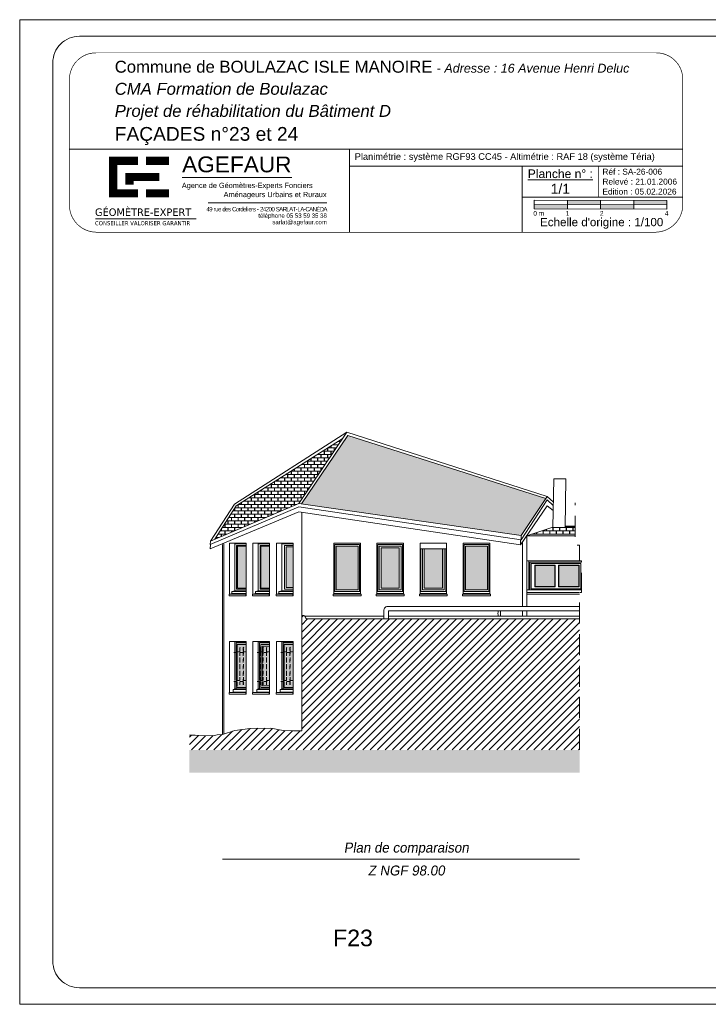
# Model space of a CAD drawing. Extents: x 1304067 to 1304684, y 94 to 123.
# Tile 54 of 57: x 1304598 to 1304619, y 94 to 123. Entities that reach past the tile are written whole.
import ezdxf
from ezdxf.enums import TextEntityAlignment as Align

# ---------------------------------------------------------------- set-up
doc = ezdxf.new("R2010")
doc.units = 0
doc.header["$LTSCALE"] = 0.1
doc.linetypes.add('CACHE', pattern=[9.525, 6.35, -3.175])
doc.linetypes.add('Grille', pattern=[0.4, 0.2, -0.2])
doc.layers.get('0').update_dxf_attribs({"lineweight": 9})
for name, color, linetype, lineweight in [('0_Cadre', 7, 'Continuous', 9), ('_Alti', 115, 'Continuous', 9), ('_Fenêtres', 39, 'Continuous', 9), ('_Fenêtres_Habillage', 7, 'Continuous', 9), ('_Gouttière', 157, 'Continuous', 9), ('_TN', 37, 'Continuous', 9), ('_Toiture', 250, 'Continuous', 9), ('Bâti_Hachure', 254, 'Continuous', 9), ('Bâti_Ligne', 7, 'Continuous', 9), ('Garde-corps', 251, 'Grille', 9)]:
    doc.layers.add(name, color=color, linetype=linetype, lineweight=lineweight)
doc.layers.add('_Toiture_Habillage', color=7, linetype='Continuous', lineweight=9, true_color=0xa84e24)
doc.styles.add('ARIAL', font='arial.ttf')
doc.styles.add('Arial Narrow', font='ARIALN.TTF')
doc.styles.add('ECRITURE2', font='BKANT.TTF', dxfattribs={"width": 1.001, "oblique": 18})
doc.styles.get("Standard").update_dxf_attribs({"font": 'arial.ttf'})
doc.styles.add('TAHOMA', font='tahoma.ttf')
doc.styles.add('tnr', font='times.ttf')
pattern_1 = [(90, (0, 0), (-0.2, 0.2), [0.1, -0.1]), (90, (0.008, 0), (-0.2, 0.2), [0.1, -0.1]), (0, (0, 0.1), (0.2, 0.2), [0.096, -0.104]), (0, (0.104, 0.1), (0.2, 0.2), [0.096, -0.104]), (90, (0.096, 0.1), (-0.2, 0.2), [0.1, -0.1]), (90, (0.104, 0.1), (-0.2, 0.2), [0.1, -0.1]), (0, (0.008, 0), (0.2, 0.2), [0.192, -0.008])]

# ---------------------------------------------------------------- blocks, each defined once
blk = doc.blocks.new('A$C2D5F2088')
at = {"layer": '0_Cadre', "true_color": 0xff001a}
for points in [[(10, -2.63), (10, -1.32), (0, -1.31), (0, -2.62)], [(10, 0), (10, -1.32), (20, -1.32), (20, -0.01)], [(20, -1.32), (20, -2.63), (30, -2.64), (30, -1.33)], [(40, -1.33), (40, -0.02), (30, -0.01), (30, -1.33)]]:
    blk.add_hatch(color=1, dxfattribs=at).paths.add_polyline_path(points)
at = {"color": 250, "true_color": 0x3d3d40}
for p, q in [((0, -2.62), (0, 0)), ((0, 0), (40, -0.02)), ((0, -2.62), (0, 0)), ((40, -2.64), (40, -0.02))]:
    blk.add_line(p, q, dxfattribs=at)
at = {"color": 250, "true_color": 0x3d3d40, "flags": 128}
for points in [[(0, -1.31), (40, -1.33)], [(0, -2.62), (40, -2.64)], [(10, 0), (10, -2.63)], [(20, -0.01), (20, -2.63)], [(30, -0.01), (30, -2.64)]]:
    blk.add_lwpolyline(points, dxfattribs=at)
at = {"insert": (-0.3, -3.24), "char_height": 1.4, "width": 41.289, "attachment_point": 1, "style": 'ARIAL'}
blk.add_mtext('0 m            1                 2                                  4', dxfattribs=at)
blk = doc.blocks.new('A$C0C1B66A4')
at = {"color": 250, "true_color": 0x3d3d40, "const_width": 2.7, "flags": 128}
for points in [[(20.97, 31.92), (20.97, 18.56)], [(29.16, 30.69), (19.63, 30.69)], [(25.02, 25.3), (36.27, 25.3)], [(26.37, 26.65), (26.37, 22.78)], [(19.63, 19.91), (29.16, 19.91)]]:
    blk.add_lwpolyline(points, dxfattribs=at)
at = {"color": 1, "true_color": 0xff001a, "const_width": 2.7, "flags": 128}
for points in [[(31.85, 30.69), (39.39, 30.69)], [(39.39, 19.91), (31.85, 19.91)]]:
    blk.add_lwpolyline(points, dxfattribs=at)
blk = doc.blocks.new('A$C78F97383')
at = {"layer": '0_Cadre', "flags": 128}
for points in [[(43.74, 25.16), (80.02, 25.16)], [(15.08, 11.44), (48.38, 11.44)]]:
    blk.add_lwpolyline(points, dxfattribs=at)
at = {"layer": '0_Cadre', "color": 1, "true_color": 0xff001a, "flags": 128}
blk.add_lwpolyline([(52.41, 16.74), (91.59, 16.74)], dxfattribs=at)
at = {"layer": '0_Cadre'}
blk.add_blockref('A$C0C1B66A4', (0, 0), dxfattribs=at)
at = {"layer": '0_Cadre', "color": 1, "true_color": 0xff001a, "style": 'Arial Narrow', "width": 1.25}
blk.add_text('AGEFAUR', height=5.225, rotation=359.972, dxfattribs=at).set_placement((43.75, 26.89))
at = {"layer": '0_Cadre', "color": 7, "style": 'TAHOMA', "width": 1.1}
for s, height, p in [('GÉOMÈTRE-EXPERT', 2.4898, (14.96, 12.45)), ('CONSEILLER VALORISER GARANTIR', 1.368, (14.96, 9.37))]:
    blk.add_text(s, height=height, dxfattribs=at).set_placement(p)
at = {"layer": '0_Cadre', "color": 7, "insert": (93.18, 23.41), "char_height": 1.7358, "width": 49.5204, "attachment_point": 3, "line_spacing_factor": 1.036967, "style": 'tnr'}
blk.add_mtext('\\pxql;{\\fArial|b0|i0|c0|p34;Agence de Géomètres-Experts Fonciers \\P\\pqc,t24;\\H1.0024x;                  Aménageurs Urbains et Ruraux}', dxfattribs=at)
at = {"layer": '0_Cadre', "color": 250, "true_color": 0x3d3d40, "insert": (91.59, 15.4), "char_height": 1.43, "width": 44.9209, "attachment_point": 3, "line_spacing_factor": 0.896, "style": 'ARIAL'}
blk.add_mtext('\\pxqr;{\\T0.81;49 rue des Cordeliers - 24200 SARLAT-LA-CANÉDA\\P}téléphone 05 53 59 35 38\\Psarlat@agefaur.com', dxfattribs=at)

msp = doc.modelspace()

# ---------------------------------------------------------------- hatches: boundary and pattern name
at = {"layer": '_Fenêtres_Habillage'}
h = msp.add_hatch(color=155, dxfattribs=at)
h.dxf.hatch_style = 1
h.set_gradient(color1=(76, 114, 153), name='CYLINDER')
h.paths.add_polyline_path([(1304604.644, 107.439), (1304604.382, 107.439), (1304604.382, 106.169), (1304604.644, 106.169)])
h = msp.add_hatch(color=155, dxfattribs=at)
h.dxf.hatch_style = 1
h.set_gradient(color1=(76, 114, 153), name='CYLINDER')
h.paths.add_polyline_path([(1304605.353, 107.439), (1304605.091, 107.439), (1304605.091, 106.169), (1304605.353, 106.169)])
h = msp.add_hatch(color=155, dxfattribs=at)
h.dxf.hatch_style = 1
h.set_gradient(color1=(76, 114, 153), name='CYLINDER')
h.paths.add_polyline_path([(1304606.062, 107.416), (1304605.848, 107.416), (1304605.848, 106.192), (1304606.062, 106.192)])
h = msp.add_hatch(color=155, dxfattribs=at)
h.dxf.hatch_style = 1
h.set_gradient(color1=(76, 114, 153), name='CYLINDER')
h.paths.add_polyline_path([(1304608.022, 107.443), (1304607.36, 107.443), (1304607.36, 106.117), (1304608.022, 106.117)])
h = msp.add_hatch(color=155, dxfattribs=at)
h.dxf.hatch_style = 1
h.set_gradient(color1=(76, 114, 153), name='CYLINDER')
h.paths.add_polyline_path([(1304609.265, 107.387), (1304608.717, 107.387), (1304608.717, 106.174), (1304609.265, 106.174)])
h = msp.add_hatch(color=155, dxfattribs=at)
h.dxf.hatch_style = 1
h.set_gradient(color1=(76, 114, 153), name='CYLINDER')
h.paths.add_polyline_path([(1304610.565, 107.361), (1304610.017, 107.361), (1304610.017, 106.174), (1304610.565, 106.174)])
h = msp.add_hatch(color=155, dxfattribs=at)
h.dxf.hatch_style = 1
h.set_gradient(color1=(76, 114, 153), name='CYLINDER')
h.paths.add_polyline_path([(1304613.96, 106.851), (1304613.361, 106.851), (1304613.361, 106.224), (1304613.96, 106.224)])
h.paths.add_polyline_path([(1304614.679, 106.851), (1304614.078, 106.851), (1304614.078, 106.224), (1304614.679, 106.224)])
h.paths.add_polyline_path([(1304611.922, 107.443), (1304611.26, 107.443), (1304611.26, 106.117), (1304611.922, 106.117)])
h = msp.add_hatch(color=155, dxfattribs=at)
h.dxf.hatch_style = 1
h.set_gradient(color1=(76, 114, 153), name='CYLINDER')
h.paths.add_polyline_path([(1304604.45, 104.371), (1304604.488, 104.412), (1304604.488, 104.402), (1304604.457, 104.368), (1304604.457, 104.256), (1304604.554, 104.256), (1304604.554, 104.371), (1304604.592, 104.412), (1304604.592, 104.402), (1304604.561, 104.368), (1304604.561, 104.256), (1304604.644, 104.256), (1304604.644, 104.472), (1304604.376, 104.472), (1304604.376, 104.396), (1304604.391, 104.412), (1304604.391, 104.403), (1304604.376, 104.386), (1304604.376, 104.256), (1304604.45, 104.256)])
h.paths.add_polyline_path([(1304604.45, 104.227), (1304604.376, 104.227), (1304604.376, 103.383), (1304604.45, 103.383)])
h.paths.add_polyline_path([(1304604.554, 104.227), (1304604.457, 104.227), (1304604.457, 103.383), (1304604.554, 103.383)])
h.paths.add_polyline_path([(1304604.644, 104.227), (1304604.561, 104.227), (1304604.561, 103.383), (1304604.644, 103.383)])
h.paths.add_polyline_path([(1304604.45, 103.354), (1304604.376, 103.354), (1304604.376, 103.224), (1304604.378, 103.222), (1304604.378, 103.211), (1304604.376, 103.211), (1304604.376, 103.178), (1304604.644, 103.178), (1304604.644, 103.354), (1304604.561, 103.354), (1304604.561, 103.246), (1304604.579, 103.221), (1304604.579, 103.21), (1304604.554, 103.243), (1304604.554, 103.354), (1304604.457, 103.354), (1304604.457, 103.246), (1304604.474, 103.221), (1304604.474, 103.21), (1304604.45, 103.243)])
h = msp.add_hatch(color=155, dxfattribs=at)
h.dxf.hatch_style = 1
h.set_gradient(color1=(76, 114, 153), name='CYLINDER')
h.paths.add_polyline_path([(1304605.255, 104.371), (1304605.293, 104.412), (1304605.293, 104.402), (1304605.261, 104.368), (1304605.261, 104.256), (1304605.353, 104.256), (1304605.353, 104.421), (1304605.13, 104.421), (1304605.13, 104.256), (1304605.15, 104.256), (1304605.15, 104.371), (1304605.189, 104.412), (1304605.189, 104.402), (1304605.157, 104.368), (1304605.157, 104.256), (1304605.255, 104.256)])
h.paths.add_polyline_path([(1304605.255, 103.354), (1304605.157, 103.354), (1304605.157, 103.246), (1304605.174, 103.223), (1304605.27, 103.223), (1304605.255, 103.243)])
h.paths.add_polyline_path([(1304605.255, 104.227), (1304605.157, 104.227), (1304605.157, 103.383), (1304605.255, 103.383)])
h.paths.add_polyline_path([(1304605.353, 104.227), (1304605.261, 104.227), (1304605.261, 103.383), (1304605.353, 103.383)])
h.paths.add_polyline_path([(1304605.353, 103.354), (1304605.261, 103.354), (1304605.261, 103.246), (1304605.278, 103.223), (1304605.353, 103.223)])
h.paths.add_polyline_path([(1304605.15, 103.354), (1304605.13, 103.354), (1304605.13, 103.223), (1304605.165, 103.223), (1304605.15, 103.243)])
h.paths.add_polyline_path([(1304605.15, 104.227), (1304605.13, 104.227), (1304605.13, 103.383), (1304605.15, 103.383)])
h = msp.add_hatch(color=155, dxfattribs=at)
h.dxf.hatch_style = 1
h.set_gradient(color1=(76, 114, 153), name='CYLINDER')
h.paths.add_polyline_path([(1304605.964, 104.371), (1304606.002, 104.412), (1304606.002, 104.402), (1304605.97, 104.368), (1304605.97, 104.256), (1304606.062, 104.256), (1304606.062, 104.472), (1304605.794, 104.472), (1304605.794, 104.402), (1304605.803, 104.412), (1304605.803, 104.403), (1304605.794, 104.393), (1304605.794, 104.256), (1304605.86, 104.256), (1304605.86, 104.371), (1304605.898, 104.412), (1304605.898, 104.402), (1304605.866, 104.368), (1304605.866, 104.256), (1304605.964, 104.256)])
h.paths.add_polyline_path([(1304605.964, 104.227), (1304605.866, 104.227), (1304605.866, 103.383), (1304605.964, 103.383)])
h.paths.add_polyline_path([(1304605.964, 103.354), (1304605.866, 103.354), (1304605.866, 103.246), (1304605.884, 103.221), (1304605.884, 103.21), (1304605.86, 103.243), (1304605.86, 103.354), (1304605.794, 103.354), (1304605.794, 103.178), (1304606.062, 103.178), (1304606.062, 103.354), (1304605.97, 103.354), (1304605.97, 103.246), (1304605.988, 103.221), (1304605.988, 103.21), (1304605.964, 103.243)])
h.paths.add_polyline_path([(1304605.86, 104.227), (1304605.794, 104.227), (1304605.794, 103.383), (1304605.86, 103.383)])
h.paths.add_polyline_path([(1304606.062, 104.227), (1304605.97, 104.227), (1304605.97, 103.383), (1304606.062, 103.383)])
at = {"layer": '_TN'}
h = msp.add_hatch(dxfattribs=at)
h.set_pattern_fill('G_GEOLOG_2', color=256, scale=0.5)
h.set_pattern_definition([(0, (0, 0), (0.5, 0.5), [0.125, -0.375]), (0, (0, 0.05), (0.5, 0.5), [0.125, -0.375]), (90, (0.3, 0.1), (-0.5, 0.5), [0.125, -0.375]), (90, (0.35, 0.1), (-0.5, 0.5), [0.125, -0.375]), (45, (0.375, 0.05), (6e-17, 0.50000000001), [0.125, -0.582106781]), (45, (0.41, 0.015), (6e-17, 0.50000000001), [0.125, -0.582106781]), (135, (0.25, 0.275), (-0.50000000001, 6e-17), [0.125, -0.582106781]), (135, (0.285, 0.31), (-0.50000000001, 6e-17), [0.125, -0.582106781]), (26.5650512, (0.375, 0.275), (0.5, 2e-10), [0.125, -0.9930339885]), (26.5650512, (0.395, 0.23), (0.5, 2e-10), [0.125, -0.9930339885]), (26.5650512, (0.175, 0.475), (0.5, 2e-10), [0.125, -0.9930339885]), (26.5650512, (0.195, 0.43), (0.5, 2e-10), [0.125, -0.9930339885]), (63.43494882, (0.125, 0.125), (2.5e-11, 0.5), [0.125, -0.9930339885]), (63.43494882, (0.17, 0.1), (2.5e-11, 0.5), [0.125, -0.9930339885]), (63.43494882, (0.07, 0.3), (2.5e-11, 0.5), [0.125, -0.9930339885]), (63.43494882, (0.025, 0.325), (2.5e-11, 0.5), [0.125, -0.9930339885]), (116.5650512, (0.445, 0.345), (-2e-10, 0.5), [0.125, -0.9930339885]), (116.5650512, (0.4, 0.325), (-2e-10, 0.5), [0.125, -0.9930339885]), (153.43494882, (0.075, 0.125), (-0.5, 2.5e-11), [0.125, -0.9930339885]), (153.43494882, (0.095, 0.17), (-0.5, 2.5e-11), [0.125, -0.9930339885])])
h.paths.add_polyline_path([(1304614.702, 101.294), (1304602.936, 101.294), (1304602.936, 100.611), (1304614.702, 100.611)])
at = {"layer": '_Toiture_Habillage'}
h = msp.add_hatch(dxfattribs=at)
h.set_pattern_fill('G_TUILE_6', color=256, scale=0.2)
h.set_pattern_definition(pattern_1)
h.paths.add_polyline_path([(1304607.54, 110.674), (1304604.348, 108.651), (1304603.698, 107.646), (1304606.232, 108.724)])
h = msp.add_hatch(dxfattribs=at)
h.set_pattern_fill('G_TUILE_6', color=256, scale=0.2)
h.set_pattern_definition(pattern_1)
h.paths.add_polyline_path([(1304607.708, 110.773), (1304606.315, 108.712), (1304612.937, 107.759), (1304613.684, 108.873)])
h = msp.add_hatch(dxfattribs=at)
h.set_pattern_fill('G_TUILE_6', color=256, scale=0.2)
h.set_pattern_definition(pattern_1)
h.paths.add_polyline_path([(1304614.567, 108.013), (1304614.262, 108.013), (1304614.262, 107.998), (1304613.898, 107.998), (1304613.898, 108.009), (1304613.248, 107.796), (1304614.567, 107.796)])
at = {"layer": 'Bâti_Hachure'}
h = msp.add_hatch(dxfattribs=at)
h.set_pattern_fill('ANSI31', color=256, scale=0.05)
h.set_pattern_definition([(45, (1304606.32434, 1e-13), (-0.1122532, 0.1122532), [])])
edge = h.paths.add_edge_path()
edge.add_line((1304614.702, 105.244), (1304608.938, 105.244))
edge.add_line((1304608.938, 105.244), (1304608.789, 105.244))
edge.add_line((1304608.789, 105.244), (1304606.464, 105.244))
edge.add_arc((1304606.154, 105.093), 0.346, 26.0335, 47.0874)
edge.add_line((1304606.389, 105.346), (1304606.325, 105.346))
edge.add_line((1304606.325, 105.346), (1304606.325, 101.873))
edge.add_line((1304606.325, 101.873), (1304606.077, 101.868))
edge.add_line((1304606.077, 101.868), (1304605.757, 101.878))
edge.add_line((1304605.757, 101.878), (1304605.385, 101.946))
edge.add_line((1304605.385, 101.946), (1304604.764, 101.944))
edge.add_line((1304604.764, 101.944), (1304604.301, 101.88))
edge.add_line((1304604.301, 101.88), (1304603.929, 101.756))
edge.add_line((1304603.929, 101.756), (1304603.769, 101.75))
edge.add_line((1304603.769, 101.75), (1304603.694, 101.728))
edge.add_line((1304603.694, 101.728), (1304603.419, 101.716))
edge.add_line((1304603.419, 101.716), (1304603.106, 101.74))
edge.add_line((1304603.106, 101.74), (1304602.936, 101.74))
edge.add_line((1304602.936, 101.74), (1304602.936, 101.294))
edge.add_line((1304602.936, 101.294), (1304614.702, 101.294))
edge.add_line((1304614.702, 101.294), (1304614.702, 105.244))

# ---------------------------------------------------------------- linework, layer by layer
at = {"layer": '0_Cadre'}
for p, q in [((1304617.815, 119.419), (1304599.315, 119.419)), ((1304617.815, 118.905), (1304607.764, 118.905)), ((1304612.965, 116.91), (1304612.965, 118.905)), ((1304617.815, 117.962), (1304612.965, 117.962))]:
    msp.add_line(p, q, dxfattribs=at)
msp.add_lwpolyline([(1304597.815, 123.32), (1304639.815, 123.32), (1304639.815, 93.62), (1304597.815, 93.62)], close=True, dxfattribs=at)
msp.add_lwpolyline([(1304599.615, 94.12), (1304638.515, 94.12, 0.414214), (1304639.315, 94.92), (1304639.315, 122.02, 0.414214), (1304638.515, 122.82), (1304599.615, 122.82, 0.414214), (1304598.815, 122.02), (1304598.815, 94.92, 0.414214)], format="xyb", close=True, dxfattribs=at)
at = {"layer": '0_Cadre', "const_width": 0.02, "flags": 128}
msp.add_lwpolyline([(1304600.115, 116.91, -0.405457), (1304599.315, 117.72), (1304599.315, 121.52, -0.414214), (1304600.115, 122.32), (1304617.015, 122.32, -0.414214), (1304617.815, 121.52), (1304617.815, 117.72, -0.396754), (1304617.005, 116.91)], format="xyb", close=True, dxfattribs=at)
at = {"layer": '0_Cadre', "flags": 128}
msp.add_lwpolyline([(1304607.764, 119.419), (1304607.764, 116.91)], dxfattribs=at)
at = {"layer": '0_Cadre', "const_width": 0.02, "flags": 128}
msp.add_lwpolyline([(1304615.277, 117.962), (1304615.277, 118.905)], dxfattribs=at)
at = {"layer": '_Alti'}
msp.add_line((1304603.929, 98), (1304614.702, 98), dxfattribs=at)
at = {"layer": '_Fenêtres', "elevation": 0, "flags": 128}
for points in [[(1304604.3, 107.528), (1304604.3, 106.089)], [(1304605.009, 107.528), (1304605.009, 106.089)], [(1304605.719, 107.528), (1304605.719, 106.089)], [(1304604.644, 107.509), (1304604.3, 107.509)], [(1304604.644, 106.144), (1304604.356, 106.144), (1304604.356, 107.464), (1304604.644, 107.464)], [(1304604.644, 106.169), (1304604.382, 106.169), (1304604.382, 107.439), (1304604.644, 107.439)], [(1304605.353, 107.509), (1304605.009, 107.509)], [(1304605.353, 106.144), (1304605.066, 106.144), (1304605.066, 107.464), (1304605.353, 107.464)], [(1304605.353, 106.169), (1304605.091, 106.169), (1304605.091, 107.439), (1304605.353, 107.439)], [(1304606.062, 107.509), (1304605.719, 107.509)], [(1304606.062, 107.464), (1304605.8, 107.464), (1304605.8, 106.144), (1304606.062, 106.144)], [(1304606.062, 107.416), (1304605.848, 107.416), (1304605.848, 106.192), (1304606.062, 106.192)], [(1304607.318, 106.075), (1304607.318, 107.485), (1304608.064, 107.485), (1304608.064, 106.075)], [(1304607.36, 106.117), (1304607.36, 107.443), (1304608.022, 107.443), (1304608.022, 106.117), (1304607.36, 106.117)], [(1304609.891, 107.361), (1304610.691, 107.361)], [(1304610.622, 107.361), (1304610.622, 106.117), (1304609.96, 106.117), (1304609.96, 107.361)], [(1304610.565, 107.361), (1304610.565, 106.174), (1304610.017, 106.174), (1304610.017, 107.361)], [(1304610.664, 107.361), (1304610.664, 106.075)], [(1304611.218, 106.075), (1304611.218, 107.485), (1304611.964, 107.485), (1304611.964, 106.075)], [(1304613.17, 106.983), (1304613.17, 106.121)], [(1304614.755, 106.956), (1304613.203, 106.956), (1304613.203, 106.121)], [(1304604.644, 106.089), (1304604.3, 106.089), (1304604.216, 106.074)], [(1304604.216, 106.012), (1304604.216, 106.074), (1304604.644, 106.074)], [(1304605.353, 106.089), (1304605.009, 106.089), (1304604.925, 106.074)], [(1304604.925, 106.012), (1304604.925, 106.074), (1304605.353, 106.074)], [(1304606.062, 106.089), (1304605.719, 106.089), (1304605.634, 106.074)], [(1304605.634, 106.012), (1304605.634, 106.074), (1304606.062, 106.074)], [(1304607.291, 106.075), (1304608.091, 106.075)], [(1304609.891, 106.075), (1304610.691, 106.075)], [(1304613.114, 106.121), (1304614.755, 106.121)], [(1304604.302, 104.256), (1304604.302, 104.559)], [(1304604.644, 104.55), (1304604.302, 104.55)], [(1304605.011, 104.256), (1304605.011, 104.559)], [(1304605.353, 104.55), (1304605.011, 104.55)], [(1304605.721, 104.256), (1304605.721, 104.559)], [(1304606.062, 104.55), (1304605.721, 104.55)], [(1304604.644, 104.521), (1304604.341, 104.521), (1304604.341, 104.256)], [(1304604.341, 104.349), (1304604.341, 104.256)], [(1304604.644, 104.472), (1304604.376, 104.472), (1304604.376, 104.396)], [(1304604.376, 104.386), (1304604.376, 104.256)], [(1304604.376, 104.369), (1304604.376, 104.256)], [(1304605.353, 104.521), (1304605.051, 104.521), (1304605.051, 104.256)], [(1304605.353, 104.472), (1304605.085, 104.472), (1304605.085, 104.256)], [(1304605.353, 104.421), (1304605.13, 104.421), (1304605.13, 104.256)], [(1304606.062, 104.521), (1304605.76, 104.521), (1304605.76, 104.256)], [(1304605.794, 104.256), (1304605.794, 104.393)], [(1304604.302, 103.383), (1304604.302, 104.227)], [(1304604.341, 104.227), (1304604.341, 103.383)], [(1304604.376, 104.227), (1304604.376, 103.383)], [(1304605.011, 103.134), (1304605.011, 104.227)], [(1304605.051, 104.227), (1304605.051, 103.383)], [(1304605.13, 104.227), (1304605.13, 103.383)], [(1304605.721, 103.383), (1304605.721, 104.227)], [(1304605.76, 104.227), (1304605.76, 103.383)], [(1304605.794, 103.383), (1304605.794, 104.227)], [(1304604.302, 103.134), (1304604.257, 103.119)], [(1304604.257, 103.04), (1304604.257, 103.119)], [(1304604.257, 103.119), (1304604.644, 103.119)], [(1304604.302, 103.134), (1304604.302, 103.354)], [(1304604.644, 103.134), (1304604.302, 103.134)], [(1304604.341, 103.354), (1304604.341, 103.134)], [(1304604.376, 103.354), (1304604.376, 103.222)], [(1304604.376, 103.211), (1304604.376, 103.178), (1304604.644, 103.178)], [(1304605.011, 103.134), (1304604.966, 103.119)], [(1304604.966, 103.04), (1304604.966, 103.119)], [(1304604.966, 103.119), (1304605.353, 103.119)], [(1304605.353, 103.134), (1304605.011, 103.134)], [(1304605.051, 103.354), (1304605.051, 103.134)], [(1304605.085, 103.354), (1304605.085, 103.178), (1304605.353, 103.178)], [(1304605.13, 103.354), (1304605.13, 103.223), (1304605.353, 103.223)], [(1304605.721, 103.134), (1304605.675, 103.119)], [(1304605.675, 103.04), (1304605.675, 103.119)], [(1304605.721, 103.134), (1304605.721, 103.354)], [(1304606.062, 103.134), (1304605.721, 103.134)], [(1304605.76, 103.354), (1304605.76, 103.134)], [(1304606.062, 103.178), (1304605.794, 103.178), (1304605.794, 103.354)]]:
    msp.add_lwpolyline(points, dxfattribs=at)
at = {"layer": '_Fenêtres', "flags": 128}
for points in [[(1304608.618, 106.075), (1304608.618, 107.485), (1304609.364, 107.485), (1304609.364, 106.075)], [(1304608.66, 106.117), (1304608.66, 107.443), (1304609.322, 107.443), (1304609.322, 106.117), (1304608.66, 106.117)], [(1304609.918, 106.075), (1304609.918, 107.361)], [(1304608.591, 106.075), (1304609.391, 106.075)], [(1304611.191, 106.075), (1304611.991, 106.075)], [(1304605.085, 104.368), (1304605.085, 104.256)], [(1304605.794, 104.402), (1304605.794, 104.472), (1304606.062, 104.472)], [(1304605.085, 104.227), (1304605.085, 103.383)], [(1304605.675, 103.119), (1304606.062, 103.119)]]:
    msp.add_lwpolyline(points, dxfattribs=at)
at = {"layer": '_Fenêtres', "elevation": 0, "flags": 128}
for points in [[(1304608.717, 106.174), (1304608.717, 107.387), (1304609.265, 107.387), (1304609.265, 106.174)], [(1304613.245, 106.148), (1304614.743, 106.148), (1304614.743, 106.914), (1304613.245, 106.914)], [(1304613.97, 106.861), (1304613.97, 106.214), (1304613.351, 106.214), (1304613.351, 106.861)], [(1304613.96, 106.851), (1304613.96, 106.224), (1304613.361, 106.224), (1304613.361, 106.851)], [(1304614.689, 106.861), (1304614.689, 106.214), (1304614.068, 106.214), (1304614.068, 106.861)], [(1304614.679, 106.851), (1304614.679, 106.224), (1304614.078, 106.224), (1304614.078, 106.851)]]:
    msp.add_lwpolyline(points, close=True, dxfattribs=at)
at = {"layer": '_Fenêtres', "flags": 128}
msp.add_lwpolyline([(1304611.26, 106.117), (1304611.26, 107.443), (1304611.922, 107.443), (1304611.922, 106.117)], close=True, dxfattribs=at)
at = {"layer": '_Gouttière', "elevation": 0, "flags": 128}
for points in [[(1304614.702, 105.624), (1304608.938, 105.624, 0.453775), (1304608.801, 105.488), (1304608.801, 105.244), (1304608.938, 105.244), (1304608.938, 105.488), (1304614.702, 105.488)], [(1304612.245, 105.488, 0.069037), (1304612.246, 105.328, 0.086315)], [(1304612.32, 105.488, 0.084747), (1304612.321, 105.328, 0.221788)]]:
    msp.add_lwpolyline(points, format="xyb", dxfattribs=at)
for points in [[(1304606.412, 105.328), (1304608.801, 105.328)], [(1304608.938, 105.328), (1304614.702, 105.328)]]:
    msp.add_lwpolyline(points, dxfattribs=at)
at = {"layer": '_TN', "elevation": 0, "flags": 128}
msp.add_lwpolyline([(1304606.325, 101.873), (1304606.077, 101.868), (1304605.757, 101.878), (1304605.385, 101.946), (1304604.764, 101.944), (1304604.301, 101.88), (1304603.929, 101.756), (1304603.769, 101.75), (1304603.694, 101.728), (1304603.419, 101.716), (1304603.106, 101.74), (1304602.936, 101.74)], dxfattribs=at)
at = {"layer": '_Toiture', "elevation": 0, "flags": 128}
for points in [[(1304604.293, 108.705), (1304607.678, 110.878)], [(1304607.678, 110.878), (1304606.232, 108.724)], [(1304607.678, 110.878), (1304613.728, 108.938)], [(1304607.708, 110.773), (1304606.315, 108.712)], [(1304607.708, 110.773), (1304613.684, 108.873)], [(1304613.908, 108.666), (1304613.728, 108.833), (1304612.937, 107.63), (1304606.232, 108.627), (1304603.564, 107.491), (1304603.569, 107.591), (1304606.232, 108.724), (1304612.937, 107.759), (1304613.728, 108.938), (1304613.91, 108.77)], [(1304603.569, 107.591), (1304604.293, 108.705)], [(1304613.906, 108.513), (1304613.728, 108.659), (1304612.916, 107.476), (1304606.232, 108.472), (1304603.564, 107.354), (1304603.572, 107.494)], [(1304603.698, 107.646), (1304604.348, 108.651)], [(1304613.898, 108.009), (1304613.114, 107.752)], [(1304613.898, 107.998), (1304614.262, 107.998)], [(1304614.262, 108.043), (1304614.567, 108.043)], [(1304614.262, 108.013), (1304614.567, 108.013)], [(1304612.916, 107.476), (1304612.916, 107.633)], [(1304612.937, 107.63), (1304612.937, 107.759)], [(1304613.114, 107.752), (1304614.567, 107.752)], [(1304613.248, 107.796), (1304614.567, 107.796)]]:
    msp.add_lwpolyline(points, dxfattribs=at)
at = {"layer": '_Toiture_Habillage', "elevation": 0, "flags": 128}
msp.add_lwpolyline([(1304604.348, 108.651), (1304607.54, 110.674)], dxfattribs=at)
at = {"layer": 'Bâti_Ligne', "elevation": 0, "flags": 128}
for points in [[(1304613.898, 107.998), (1304613.92, 109.468), (1304614.284, 109.468), (1304614.262, 107.998)], [(1304606.325, 108.458), (1304606.325, 101.873)], [(1304604.644, 105.996), (1304604.644, 107.528), (1304604.139, 107.528), (1304604.139, 105.996)], [(1304605.353, 105.996), (1304605.353, 107.528), (1304604.848, 107.528), (1304604.848, 105.996)], [(1304606.062, 105.996), (1304606.062, 107.528), (1304605.557, 107.528), (1304605.557, 105.996)], [(1304609.391, 105.996), (1304609.391, 107.528), (1304608.591, 107.528), (1304608.591, 105.996)], [(1304610.691, 105.996), (1304610.691, 107.528), (1304609.891, 107.528), (1304609.891, 105.996)], [(1304611.991, 105.996), (1304611.991, 107.528), (1304611.191, 107.528), (1304611.191, 105.996)], [(1304612.979, 107.567), (1304612.979, 105.624)], [(1304613.114, 107.752), (1304613.114, 105.624)], [(1304603.929, 107.491), (1304603.929, 101.756)], [(1304603.975, 107.511), (1304603.975, 101.771)], [(1304613.114, 106.992), (1304614.702, 106.992)], [(1304613.114, 106.037), (1304614.702, 106.037)], [(1304604.129, 105.996), (1304604.644, 105.996), (1304604.644, 105.939), (1304604.129, 105.939), (1304604.129, 105.996)], [(1304604.216, 106.012), (1304604.139, 105.996)], [(1304604.644, 106.012), (1304604.216, 106.012)], [(1304604.634, 105.939), (1304604.634, 105.996)], [(1304604.838, 105.996), (1304605.353, 105.996), (1304605.353, 105.939), (1304604.838, 105.939), (1304604.838, 105.996)], [(1304604.925, 106.012), (1304604.848, 105.996)], [(1304605.353, 106.012), (1304604.925, 106.012)], [(1304605.343, 105.939), (1304605.343, 105.996)], [(1304605.547, 105.996), (1304606.062, 105.996), (1304606.062, 105.939), (1304605.547, 105.939), (1304605.547, 105.996)], [(1304605.634, 106.012), (1304605.557, 105.996)], [(1304606.062, 106.012), (1304605.634, 106.012)], [(1304606.052, 105.939), (1304606.052, 105.996)], [(1304607.291, 106.016), (1304608.091, 106.016)], [(1304609.891, 106.016), (1304610.691, 106.016)], [(1304611.191, 106.016), (1304611.991, 106.016)], [(1304613.114, 105.987), (1304614.702, 105.987)], [(1304612.979, 105.488), (1304612.979, 105.328)], [(1304613.114, 105.488), (1304613.114, 105.328)], [(1304608.938, 105.244), (1304614.702, 105.244)], [(1304604.848, 103.028), (1304604.848, 104.559), (1304605.353, 104.559), (1304605.353, 103.019)], [(1304604.129, 103.028), (1304604.644, 103.028), (1304604.644, 102.97), (1304604.129, 102.97), (1304604.129, 103.028)], [(1304604.257, 103.04), (1304604.139, 103.028)], [(1304604.644, 103.04), (1304604.257, 103.04)], [(1304604.634, 102.97), (1304604.634, 103.028)], [(1304604.838, 103.028), (1304605.353, 103.028), (1304605.353, 102.97), (1304604.838, 102.97), (1304604.838, 103.028)], [(1304604.966, 103.04), (1304604.848, 103.028)], [(1304605.353, 103.04), (1304604.966, 103.04)], [(1304605.343, 102.97), (1304605.343, 103.028)], [(1304605.547, 103.028), (1304606.062, 103.028), (1304606.062, 102.97), (1304605.547, 102.97), (1304605.547, 103.028)], [(1304606.062, 103.04), (1304605.675, 103.04)], [(1304606.052, 102.97), (1304606.052, 103.028)]]:
    msp.add_lwpolyline(points, dxfattribs=at)
at = {"layer": 'Bâti_Ligne', "linetype": 'CACHE', "elevation": 0, "flags": 128}
msp.add_lwpolyline([(1304614.702, 101.294), (1304614.702, 106.037), (1304614.755, 106.037), (1304614.755, 106.992), (1304614.702, 106.992), (1304614.702, 107.466), (1304614.567, 107.466), (1304614.567, 108.747)], dxfattribs=at)
at = {"layer": 'Bâti_Ligne', "flags": 128}
for points in [[(1304608.091, 105.996), (1304608.091, 107.528), (1304607.291, 107.528), (1304607.291, 105.996)], [(1304608.591, 106.016), (1304609.391, 106.016)], [(1304604.644, 103.028), (1304604.644, 104.559), (1304604.139, 104.559), (1304604.139, 103.028)], [(1304606.062, 103.019), (1304606.062, 104.559), (1304605.557, 104.559), (1304605.557, 103.028)], [(1304605.675, 103.04), (1304605.557, 103.028)]]:
    msp.add_lwpolyline(points, dxfattribs=at)
for points in [[(1304608.111, 105.996), (1304607.271, 105.996), (1304607.271, 105.939), (1304608.111, 105.939)], [(1304609.411, 105.996), (1304608.571, 105.996), (1304608.571, 105.939), (1304609.411, 105.939)], [(1304610.711, 105.996), (1304609.871, 105.996), (1304609.871, 105.939), (1304610.711, 105.939)], [(1304612.011, 105.996), (1304611.171, 105.996), (1304611.171, 105.939), (1304612.011, 105.939)]]:
    msp.add_lwpolyline(points, close=True, dxfattribs=at)
at = {"layer": 'Bâti_Ligne', "elevation": 0, "flags": 128}
msp.add_lwpolyline([(1304606.325, 105.346), (1304606.389, 105.346, -0.092124), (1304606.464, 105.244), (1304608.801, 105.244)], format="xyb", dxfattribs=at)
at = {"layer": 'Garde-corps', "elevation": 0, "flags": 128}
for points in [[(1304604.644, 104.256), (1304604.27, 104.256), (1304604.27, 104.227), (1304604.644, 104.227)], [(1304604.36, 104.256), (1304604.36, 104.369), (1304604.391, 104.403), (1304604.391, 104.412), (1304604.353, 104.371), (1304604.353, 104.256)], [(1304604.457, 104.256), (1304604.457, 104.368), (1304604.488, 104.402), (1304604.488, 104.412), (1304604.45, 104.371), (1304604.45, 104.256)], [(1304604.561, 104.256), (1304604.561, 104.368), (1304604.592, 104.402), (1304604.592, 104.412), (1304604.554, 104.371), (1304604.554, 104.256)], [(1304605.353, 104.256), (1304604.979, 104.256), (1304604.979, 104.227), (1304605.353, 104.227)], [(1304605.064, 104.256), (1304605.064, 104.369), (1304605.096, 104.403), (1304605.096, 104.412), (1304605.058, 104.371), (1304605.058, 104.256)], [(1304605.157, 104.256), (1304605.157, 104.368), (1304605.189, 104.402), (1304605.189, 104.412), (1304605.15, 104.371), (1304605.15, 104.256)], [(1304606.062, 104.256), (1304605.689, 104.256), (1304605.689, 104.227), (1304606.062, 104.227)], [(1304605.772, 104.256), (1304605.772, 104.369), (1304605.803, 104.403), (1304605.803, 104.412), (1304605.765, 104.371), (1304605.765, 104.256)], [(1304605.866, 104.256), (1304605.866, 104.368), (1304605.898, 104.402), (1304605.898, 104.412), (1304605.86, 104.371), (1304605.86, 104.256)], [(1304605.97, 104.256), (1304605.97, 104.368), (1304606.002, 104.402), (1304606.002, 104.412), (1304605.964, 104.371), (1304605.964, 104.256)], [(1304604.353, 104.227), (1304604.353, 103.383)], [(1304604.36, 103.383), (1304604.36, 104.227)], [(1304604.45, 104.227), (1304604.45, 103.383)], [(1304604.457, 103.383), (1304604.457, 104.227)], [(1304604.554, 104.227), (1304604.554, 103.383)], [(1304604.561, 103.383), (1304604.561, 104.227)], [(1304605.058, 104.227), (1304605.058, 103.383)], [(1304605.15, 104.227), (1304605.15, 103.383)], [(1304605.157, 103.383), (1304605.157, 104.227)], [(1304605.261, 103.383), (1304605.261, 104.227)], [(1304605.765, 104.227), (1304605.765, 103.383)], [(1304605.86, 104.227), (1304605.86, 103.383)], [(1304605.866, 103.383), (1304605.866, 104.227)], [(1304605.964, 104.227), (1304605.964, 103.383)], [(1304605.97, 103.383), (1304605.97, 104.227)], [(1304604.644, 103.383), (1304604.27, 103.383), (1304604.27, 103.354), (1304604.644, 103.354)], [(1304605.353, 103.383), (1304604.979, 103.383), (1304604.979, 103.354), (1304605.353, 103.354)], [(1304604.353, 103.354), (1304604.353, 103.244), (1304604.378, 103.211), (1304604.378, 103.222), (1304604.36, 103.246), (1304604.36, 103.354)], [(1304604.45, 103.354), (1304604.45, 103.243), (1304604.474, 103.21), (1304604.474, 103.221), (1304604.457, 103.246), (1304604.457, 103.354)], [(1304604.554, 103.354), (1304604.554, 103.243), (1304604.579, 103.21), (1304604.579, 103.221), (1304604.561, 103.246), (1304604.561, 103.354)], [(1304605.058, 103.354), (1304605.058, 103.244), (1304605.082, 103.211), (1304605.082, 103.222), (1304605.064, 103.246), (1304605.064, 103.354)], [(1304605.765, 103.354), (1304605.765, 103.244), (1304605.79, 103.211), (1304605.79, 103.222), (1304605.772, 103.246), (1304605.772, 103.354)], [(1304605.86, 103.354), (1304605.86, 103.243), (1304605.884, 103.21), (1304605.884, 103.221), (1304605.866, 103.246), (1304605.866, 103.354)], [(1304605.964, 103.354), (1304605.964, 103.243), (1304605.988, 103.21), (1304605.988, 103.221), (1304605.97, 103.246), (1304605.97, 103.354)]]:
    msp.add_lwpolyline(points, dxfattribs=at)
at = {"layer": 'Garde-corps', "flags": 128}
for points in [[(1304605.261, 104.256), (1304605.261, 104.368), (1304605.293, 104.402), (1304605.293, 104.412), (1304605.255, 104.371), (1304605.255, 104.256)], [(1304605.064, 103.383), (1304605.064, 104.227)], [(1304605.255, 104.227), (1304605.255, 103.383)], [(1304605.772, 103.383), (1304605.772, 104.227)], [(1304606.062, 103.383), (1304605.689, 103.383), (1304605.689, 103.354), (1304606.062, 103.354)], [(1304605.15, 103.354), (1304605.15, 103.243), (1304605.175, 103.21), (1304605.175, 103.221), (1304605.157, 103.246), (1304605.157, 103.354)], [(1304605.255, 103.354), (1304605.255, 103.243), (1304605.279, 103.21), (1304605.279, 103.221), (1304605.261, 103.246), (1304605.261, 103.354)]]:
    msp.add_lwpolyline(points, dxfattribs=at)

# ---------------------------------------------------------------- block references
at = {"layer": '0_Cadre'}
for name, p, xscale, yscale, zscale in [('A$C78F97383', (1304598.722, 116.264), 0.09123800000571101, 0.09123800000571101, 0.09123800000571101), ('A$C2D5F2088', (1304613.336, 117.872), 0.09999999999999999, 0.09999999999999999, 0.09999999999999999)]:
    msp.add_blockref(name, p, dxfattribs=dict(at, xscale=xscale, yscale=yscale, zscale=zscale))

# ---------------------------------------------------------------- texts
msp.add_text('F23', height=0.5).set_placement((1304607.265, 95.372))
at = {"layer": '0_Cadre', "style": 'ARIAL'}
msp.add_text("Echelle d'origine : 1/100", height=0.25, rotation=360, dxfattribs=at).set_placement((1304613.51, 117.09))
at = {"layer": '0_Cadre', "insert": (1304600.682, 122.081), "char_height": 0.35991, "width": 16.26686, "attachment_point": 1, "rotation": 0, "line_spacing_factor": 1.110278, "style": 'ARIAL'}
msp.add_mtext('Commune de BOULAZAC ISLE MANOIRE{\\H0.1712x; \\H4.3819x; - \\fArial|b0|i1|c0|p34;\\H1.0005x;Adresse : 16 Avenue Henri Deluc\\P\\H1.3327x;CMA Formation de Boulazac \\H0.75037x;\\P\\H1.333x;Projet de réhabilitation du Bâtiment D\\P\\fArial|b0|i0|c0|p34;\\H1.15x;FAÇADES n°23 et 24}', dxfattribs=at)
at = {"layer": '0_Cadre', "rotation": 0, "style": 'ARIAL'}
for s, insert, char_height, width, attachment_point in [('  Planimétrie : système RGF93 CC45 - Altimétrie : RAF 18 (système Téria)', (1304607.764, 119.162), 0.2, 10.05122, 4), ('{\\LPlanche n° :\\P\\H1.154x;\\l1/1}', (1304614.121, 118.434), 0.26, 2.31225, 5), ('Réf : SA-26-006\\PRelevé : 21.01.2006\\PEdition : 05.02.2026', (1304615.39, 118.434), 0.18, 2.425, 4)]:
    msp.add_mtext(s, dxfattribs=dict(at, insert=insert, char_height=char_height, width=width, attachment_point=attachment_point))
at = {"layer": '_Alti', "style": 'ECRITURE2', "oblique": 9}
for s, p in [('Plan de comparaison', (1304609.476, 98.346)), ('Z NGF 98.00', (1304609.476, 97.656))]:
    msp.add_text(s, height=0.3, dxfattribs=at).set_placement(p, align=Align.MIDDLE_CENTER)

doc.saveas('drawing.dxf')
